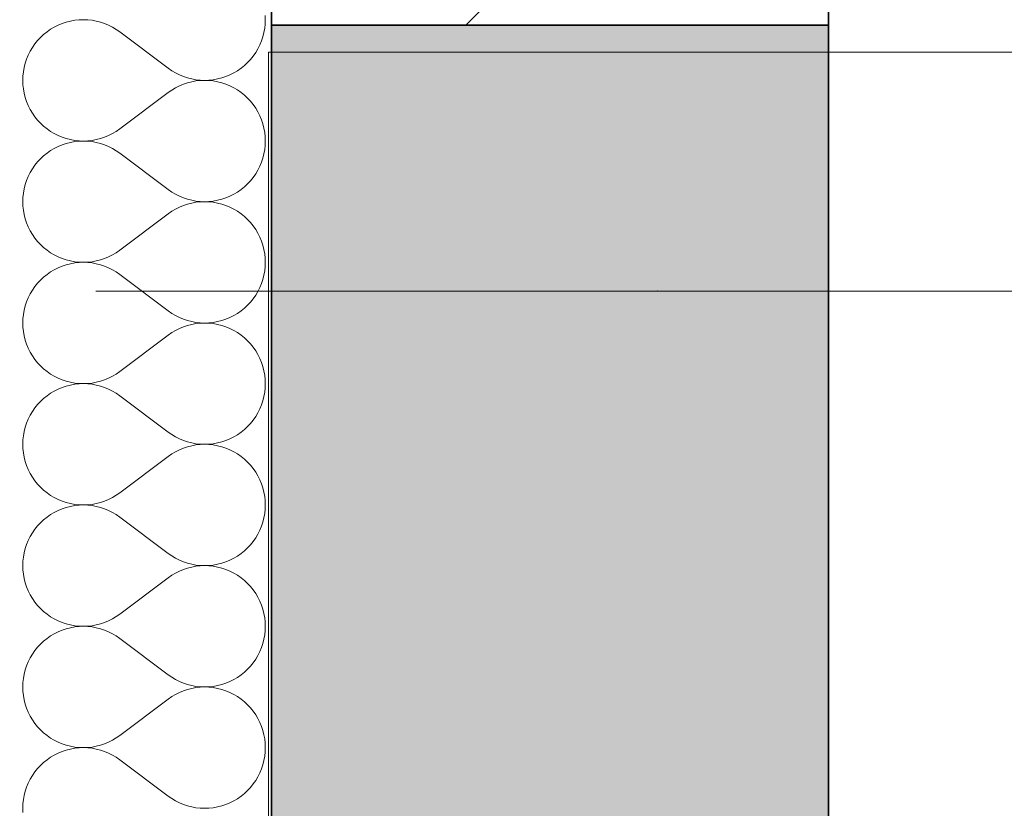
# Model space of a CAD drawing. Header units: millimetres. Extents: x 82175 to 237000, y 24756 to 471700.
# Tile 158 of 256: x 92622 to 93240, y 380806 to 381301. Entities that reach past the tile are written whole.
import ezdxf

# ---------------------------------------------------------------- set-up
doc = ezdxf.new("R2010")
doc.units = ezdxf.units.MM
doc.linetypes.add('Kropki i Kreski', pattern=[6.702778, 3.527778, -1.763889, 0, -1.411111])
for name, color, linetype in [('- A - ocieplenie', 8, 'Continuous'), ('Konstrukcja - Siatka mod', 8, 'Continuous'), ('Konstrukcja - Stropy', 8, 'Continuous'), ('Konstrukcja - Ściany zewnętrzne', 8, 'Continuous')]:
    doc.layers.add(name, color=color, linetype=linetype)

# ---------------------------------------------------------------- blocks, each defined once
blk = doc.blocks.new('*X29')
at = {"layer": '- A - ocieplenie', "linetype": 'Continuous', "lineweight": 13, "ltscale": 100}
for p, q in [((19933.67, 390833.09), (19933.57, 390835.81)), ((19803.57, 390829.65), (19801.14, 390828.44)), ((19806.08, 390830.69), (19803.57, 390829.65)), ((19808.67, 390831.55), (19806.08, 390830.69)), ((19811.3, 390832.22), (19808.67, 390831.55)), ((19813.98, 390832.7), (19811.3, 390832.22)), ((19816.69, 390832.99), (19813.98, 390832.7)), ((19819.4, 390833.09), (19816.69, 390832.99)), ((19822.12, 390832.99), (19819.4, 390833.09)), ((19824.83, 390832.7), (19822.12, 390832.99)), ((19827.51, 390832.21), (19824.83, 390832.7)), ((19830.14, 390831.54), (19827.51, 390832.21)), ((19832.72, 390830.68), (19830.14, 390831.54)), ((19835.23, 390829.63), (19832.72, 390830.68)), ((19837.67, 390828.41), (19835.23, 390829.63)), ((19933.28, 390827.66), (19933.57, 390830.37)), ((19933.57, 390830.37), (19933.67, 390833.09)), ((19794.44, 390823.79), (19792.45, 390821.94)), ((19796.56, 390825.5), (19794.44, 390823.79)), ((19798.8, 390827.05), (19796.56, 390825.5)), ((19801.14, 390828.44), (19798.8, 390827.05)), ((19840, 390827.02), (19837.67, 390828.41)), ((19842.24, 390825.47), (19840, 390827.02)), ((19872.71, 390802.61), (19842.24, 390825.47)), ((19931.26, 390819.77), (19932.12, 390822.35)), ((19932.12, 390822.35), (19932.79, 390824.99)), ((19932.79, 390824.99), (19933.28, 390827.66)), ((19788.89, 390817.83), (19787.34, 390815.6)), ((19790.6, 390819.95), (19788.89, 390817.83)), ((19792.45, 390821.94), (19790.6, 390819.95)), ((19929, 390814.82), (19930.22, 390817.26)), ((19930.22, 390817.26), (19931.26, 390819.77)), ((19784.73, 390810.82), (19783.69, 390808.31)), ((19785.95, 390813.26), (19784.73, 390810.82)), ((19787.34, 390815.6), (19785.95, 390813.26)), ((19924.35, 390808.13), (19926.06, 390810.25)), ((19926.06, 390810.25), (19927.61, 390812.48)), ((19927.61, 390812.48), (19929, 390814.82)), ((19782.83, 390805.73), (19782.16, 390803.09)), ((19783.69, 390808.31), (19782.83, 390805.73)), ((19918.39, 390802.58), (19920.51, 390804.29)), ((19920.51, 390804.29), (19922.5, 390806.14)), ((19922.5, 390806.14), (19924.35, 390808.13)), ((19781.38, 390797.71), (19781.28, 390794.99)), ((19781.67, 390800.42), (19781.38, 390797.71)), ((19782.16, 390803.09), (19781.67, 390800.42)), ((19872.71, 390802.61), (19874.95, 390801.06)), ((19874.95, 390801.06), (19877.29, 390799.67)), ((19877.29, 390799.67), (19879.72, 390798.45)), ((19879.72, 390798.45), (19882.23, 390797.4)), ((19908.87, 390797.39), (19911.38, 390798.43)), ((19911.38, 390798.43), (19913.81, 390799.64)), ((19913.81, 390799.64), (19916.15, 390801.03)), ((19916.15, 390801.03), (19918.39, 390802.58)), ((19781.28, 390794.99), (19781.38, 390792.27)), ((19781.38, 390792.27), (19781.67, 390789.57)), ((19879.72, 390791.54), (19877.29, 390790.32)), ((19882.23, 390792.58), (19879.72, 390791.54)), ((19882.23, 390797.4), (19884.81, 390796.54)), ((19884.81, 390793.44), (19882.23, 390792.58)), ((19884.81, 390796.54), (19887.45, 390795.87)), ((19887.45, 390794.12), (19884.81, 390793.44)), ((19887.45, 390795.87), (19890.12, 390795.38)), ((19890.12, 390794.6), (19887.45, 390794.12)), ((19890.12, 390795.38), (19892.83, 390795.09)), ((19892.83, 390794.89), (19890.12, 390794.6)), ((19892.83, 390795.09), (19895.55, 390794.99)), ((19895.55, 390794.99), (19892.83, 390794.89)), ((19895.55, 390794.99), (19898.27, 390795.09)), ((19898.27, 390794.9), (19895.55, 390794.99)), ((19898.27, 390795.09), (19900.97, 390795.38)), ((19900.97, 390794.61), (19898.27, 390794.9)), ((19900.97, 390795.38), (19903.65, 390795.86)), ((19903.65, 390794.13), (19900.97, 390794.61)), ((19903.65, 390795.86), (19906.28, 390796.53)), ((19906.28, 390793.45), (19903.65, 390794.13)), ((19906.28, 390796.53), (19908.87, 390797.39)), ((19908.87, 390792.6), (19906.28, 390793.45)), ((19911.38, 390791.56), (19908.87, 390792.6)), ((19913.81, 390790.34), (19911.38, 390791.56)), ((19781.67, 390789.57), (19782.16, 390786.89)), ((19782.16, 390786.89), (19782.83, 390784.26)), ((19872.71, 390787.37), (19842.24, 390764.52)), ((19874.95, 390788.93), (19872.71, 390787.37)), ((19877.29, 390790.32), (19874.95, 390788.93)), ((19916.15, 390788.95), (19913.81, 390790.34)), ((19918.39, 390787.4), (19916.15, 390788.95)), ((19920.51, 390785.7), (19918.39, 390787.4)), ((19922.5, 390783.84), (19920.51, 390785.7)), ((19782.83, 390784.26), (19783.69, 390781.67)), ((19783.69, 390781.67), (19784.73, 390779.16)), ((19784.73, 390779.16), (19785.95, 390776.73)), ((19924.35, 390781.85), (19922.5, 390783.84)), ((19926.06, 390779.73), (19924.35, 390781.85)), ((19927.61, 390777.5), (19926.06, 390779.73)), ((19785.95, 390776.73), (19787.34, 390774.39)), ((19787.34, 390774.39), (19788.89, 390772.15)), ((19929, 390775.16), (19927.61, 390777.5)), ((19930.22, 390772.73), (19929, 390775.16)), ((19788.89, 390772.15), (19790.6, 390770.04)), ((19790.6, 390770.04), (19792.45, 390768.05)), ((19792.45, 390768.05), (19794.44, 390766.19)), ((19931.26, 390770.22), (19930.22, 390772.73)), ((19932.12, 390767.63), (19931.26, 390770.22)), ((19932.79, 390765), (19932.12, 390767.63)), ((19794.44, 390766.19), (19796.56, 390764.49)), ((19796.56, 390764.49), (19798.8, 390762.94)), ((19798.8, 390762.94), (19801.14, 390761.55)), ((19801.14, 390761.55), (19803.57, 390760.33)), ((19835.23, 390760.35), (19837.67, 390761.57)), ((19837.67, 390761.57), (19840, 390762.96)), ((19840, 390762.96), (19842.24, 390764.52)), ((19933.28, 390762.32), (19932.79, 390765)), ((19933.57, 390759.62), (19933.28, 390762.32)), ((19803.57, 390760.33), (19806.08, 390759.29)), ((19806.08, 390754.5), (19803.57, 390753.46)), ((19806.08, 390759.29), (19808.67, 390758.43)), ((19808.67, 390755.36), (19806.08, 390754.5)), ((19808.67, 390758.43), (19811.3, 390757.76)), ((19811.3, 390756.03), (19808.67, 390755.36)), ((19811.3, 390757.76), (19813.98, 390757.28)), ((19813.98, 390756.51), (19811.3, 390756.03)), ((19813.98, 390757.28), (19816.69, 390756.99)), ((19816.69, 390756.8), (19813.98, 390756.51)), ((19816.69, 390756.99), (19819.4, 390756.9)), ((19819.4, 390756.9), (19816.69, 390756.8)), ((19819.4, 390756.9), (19822.12, 390757)), ((19822.12, 390756.8), (19819.4, 390756.9)), ((19822.12, 390757), (19824.83, 390757.29)), ((19824.83, 390756.51), (19822.12, 390756.8)), ((19824.83, 390757.29), (19827.51, 390757.77)), ((19827.51, 390756.02), (19824.83, 390756.51)), ((19827.51, 390757.77), (19830.14, 390758.45)), ((19830.14, 390755.35), (19827.51, 390756.02)), ((19830.14, 390758.45), (19832.72, 390759.31)), ((19832.72, 390754.48), (19830.14, 390755.35)), ((19832.72, 390759.31), (19835.23, 390760.35)), ((19835.23, 390753.44), (19832.72, 390754.48)), ((19933.67, 390756.9), (19933.57, 390759.62)), ((19933.57, 390754.18), (19933.67, 390756.9)), ((19796.56, 390749.31), (19794.44, 390747.6)), ((19798.8, 390750.86), (19796.56, 390749.31)), ((19801.14, 390752.25), (19798.8, 390750.86)), ((19803.57, 390753.46), (19801.14, 390752.25)), ((19837.67, 390752.22), (19835.23, 390753.44)), ((19840, 390750.83), (19837.67, 390752.22)), ((19842.24, 390749.28), (19840, 390750.83)), ((19872.71, 390726.42), (19842.24, 390749.28)), ((19932.12, 390746.16), (19932.79, 390748.8)), ((19932.79, 390748.8), (19933.28, 390751.47)), ((19933.28, 390751.47), (19933.57, 390754.18)), ((19790.6, 390743.76), (19788.89, 390741.64)), ((19792.45, 390745.75), (19790.6, 390743.76)), ((19794.44, 390747.6), (19792.45, 390745.75)), ((19930.22, 390741.07), (19931.26, 390743.58)), ((19931.26, 390743.58), (19932.12, 390746.16)), ((19785.95, 390737.07), (19784.73, 390734.63)), ((19787.34, 390739.41), (19785.95, 390737.07)), ((19788.89, 390741.64), (19787.34, 390739.41)), ((19926.06, 390734.06), (19927.61, 390736.29)), ((19927.61, 390736.29), (19929, 390738.63)), ((19929, 390738.63), (19930.22, 390741.07)), ((19783.69, 390732.12), (19782.83, 390729.54)), ((19784.73, 390734.63), (19783.69, 390732.12)), ((19920.51, 390728.1), (19922.5, 390729.95)), ((19922.5, 390729.95), (19924.35, 390731.94)), ((19924.35, 390731.94), (19926.06, 390734.06)), ((19781.67, 390724.23), (19781.38, 390721.52)), ((19782.16, 390726.9), (19781.67, 390724.23)), ((19782.83, 390729.54), (19782.16, 390726.9)), ((19872.71, 390726.42), (19874.95, 390724.87)), ((19874.95, 390724.87), (19877.29, 390723.48)), ((19877.29, 390723.48), (19879.72, 390722.26)), ((19911.38, 390722.24), (19913.81, 390723.45)), ((19913.81, 390723.45), (19916.15, 390724.84)), ((19916.15, 390724.84), (19918.39, 390726.39)), ((19918.39, 390726.39), (19920.51, 390728.1)), ((19781.38, 390721.52), (19781.28, 390718.8)), ((19781.28, 390718.8), (19781.38, 390716.08)), ((19879.72, 390722.26), (19882.23, 390721.21)), ((19882.23, 390721.21), (19884.81, 390720.35)), ((19884.81, 390717.25), (19882.23, 390716.39)), ((19884.81, 390720.35), (19887.45, 390719.68)), ((19887.45, 390717.93), (19884.81, 390717.25)), ((19887.45, 390719.68), (19890.12, 390719.19)), ((19890.12, 390718.41), (19887.45, 390717.93)), ((19890.12, 390719.19), (19892.83, 390718.9)), ((19892.83, 390718.7), (19890.12, 390718.41)), ((19892.83, 390718.9), (19895.55, 390718.8)), ((19895.55, 390718.8), (19892.83, 390718.7)), ((19895.55, 390718.8), (19898.27, 390718.9)), ((19898.27, 390718.71), (19895.55, 390718.8)), ((19898.27, 390718.9), (19900.97, 390719.19)), ((19900.97, 390718.42), (19898.27, 390718.71)), ((19900.97, 390719.19), (19903.65, 390719.67)), ((19903.65, 390717.94), (19900.97, 390718.42)), ((19903.65, 390719.67), (19906.28, 390720.34)), ((19906.28, 390717.26), (19903.65, 390717.94)), ((19906.28, 390720.34), (19908.87, 390721.2)), ((19908.87, 390716.41), (19906.28, 390717.26)), ((19908.87, 390721.2), (19911.38, 390722.24)), ((19781.38, 390716.08), (19781.67, 390713.38)), ((19781.67, 390713.38), (19782.16, 390710.7)), ((19872.71, 390711.18), (19842.24, 390688.33)), ((19874.95, 390712.74), (19872.71, 390711.18)), ((19877.29, 390714.13), (19874.95, 390712.74)), ((19879.72, 390715.35), (19877.29, 390714.13)), ((19882.23, 390716.39), (19879.72, 390715.35)), ((19911.38, 390715.37), (19908.87, 390716.41)), ((19913.81, 390714.15), (19911.38, 390715.37)), ((19916.15, 390712.76), (19913.81, 390714.15)), ((19918.39, 390711.21), (19916.15, 390712.76)), ((19920.51, 390709.51), (19918.39, 390711.21)), ((19782.16, 390710.7), (19782.83, 390708.06)), ((19782.83, 390708.06), (19783.69, 390705.48)), ((19783.69, 390705.48), (19784.73, 390702.97)), ((19922.5, 390707.65), (19920.51, 390709.51)), ((19924.35, 390705.66), (19922.5, 390707.65)), ((19926.06, 390703.54), (19924.35, 390705.66)), ((19784.73, 390702.97), (19785.95, 390700.54)), ((19785.95, 390700.54), (19787.34, 390698.2)), ((19927.61, 390701.31), (19926.06, 390703.54)), ((19929, 390698.97), (19927.61, 390701.31)), ((19930.22, 390696.54), (19929, 390698.97)), ((19787.34, 390698.2), (19788.89, 390695.96)), ((19788.89, 390695.96), (19790.6, 390693.85)), ((19790.6, 390693.85), (19792.45, 390691.86)), ((19931.26, 390694.02), (19930.22, 390696.54)), ((19932.12, 390691.44), (19931.26, 390694.02)), ((19792.45, 390691.86), (19794.44, 390690)), ((19794.44, 390690), (19796.56, 390688.3)), ((19796.56, 390688.3), (19798.8, 390686.75)), ((19798.8, 390686.75), (19801.14, 390685.36)), ((19837.67, 390685.38), (19840, 390686.77)), ((19840, 390686.77), (19842.24, 390688.33)), ((19932.79, 390688.81), (19932.12, 390691.44)), ((19933.28, 390686.13), (19932.79, 390688.81)), ((19801.14, 390685.36), (19803.57, 390684.14)), ((19803.57, 390684.14), (19806.08, 390683.1)), ((19806.08, 390683.1), (19808.67, 390682.24)), ((19808.67, 390682.24), (19811.3, 390681.57)), ((19811.3, 390681.57), (19813.98, 390681.09)), ((19813.98, 390680.32), (19811.3, 390679.84)), ((19813.98, 390681.09), (19816.69, 390680.8)), ((19816.69, 390680.61), (19813.98, 390680.32)), ((19816.69, 390680.8), (19819.4, 390680.71)), ((19819.4, 390680.71), (19816.69, 390680.61)), ((19819.4, 390680.71), (19822.12, 390680.81)), ((19822.12, 390680.61), (19819.4, 390680.71)), ((19822.12, 390680.81), (19824.83, 390681.1)), ((19824.83, 390680.31), (19822.12, 390680.61)), ((19824.83, 390681.1), (19827.51, 390681.58)), ((19827.51, 390679.83), (19824.83, 390680.31)), ((19827.51, 390681.58), (19830.14, 390682.26)), ((19830.14, 390682.26), (19832.72, 390683.12)), ((19832.72, 390683.12), (19835.23, 390684.16)), ((19835.23, 390684.16), (19837.67, 390685.38)), ((19933.57, 390683.43), (19933.28, 390686.13)), ((19933.67, 390680.71), (19933.57, 390683.43)), ((19933.57, 390677.99), (19933.67, 390680.71)), ((19798.8, 390674.67), (19796.56, 390673.12)), ((19801.14, 390676.05), (19798.8, 390674.67)), ((19803.57, 390677.27), (19801.14, 390676.05)), ((19806.08, 390678.31), (19803.57, 390677.27)), ((19808.67, 390679.17), (19806.08, 390678.31)), ((19811.3, 390679.84), (19808.67, 390679.17)), ((19830.14, 390679.16), (19827.51, 390679.83)), ((19832.72, 390678.29), (19830.14, 390679.16)), ((19835.23, 390677.25), (19832.72, 390678.29)), ((19837.67, 390676.03), (19835.23, 390677.25)), ((19840, 390674.64), (19837.67, 390676.03)), ((19842.24, 390673.09), (19840, 390674.64)), ((19932.79, 390672.61), (19933.28, 390675.28)), ((19933.28, 390675.28), (19933.57, 390677.99)), ((19792.45, 390669.56), (19790.6, 390667.57)), ((19794.44, 390671.41), (19792.45, 390669.56)), ((19796.56, 390673.12), (19794.44, 390671.41)), ((19872.71, 390650.23), (19842.24, 390673.09)), ((19931.26, 390667.39), (19932.12, 390669.97)), ((19932.12, 390669.97), (19932.79, 390672.61)), ((19787.34, 390663.21), (19785.95, 390660.88)), ((19788.89, 390665.45), (19787.34, 390663.21)), ((19790.6, 390667.57), (19788.89, 390665.45)), ((19927.61, 390660.1), (19929, 390662.44)), ((19929, 390662.44), (19930.22, 390664.88)), ((19930.22, 390664.88), (19931.26, 390667.39)), ((19783.69, 390655.93), (19782.83, 390653.35)), ((19784.73, 390658.44), (19783.69, 390655.93)), ((19785.95, 390660.88), (19784.73, 390658.44)), ((19922.5, 390653.76), (19924.35, 390655.75)), ((19924.35, 390655.75), (19926.06, 390657.87)), ((19926.06, 390657.87), (19927.61, 390660.1)), ((19782.16, 390650.71), (19781.67, 390648.03)), ((19782.83, 390653.35), (19782.16, 390650.71)), ((19872.71, 390650.23), (19874.95, 390648.68)), ((19916.15, 390648.65), (19918.39, 390650.2)), ((19918.39, 390650.2), (19920.51, 390651.91)), ((19920.51, 390651.91), (19922.5, 390653.76)), ((19781.38, 390645.33), (19781.28, 390642.61)), ((19781.67, 390648.03), (19781.38, 390645.33)), ((19874.95, 390648.68), (19877.29, 390647.29)), ((19877.29, 390647.29), (19879.72, 390646.07)), ((19879.72, 390646.07), (19882.23, 390645.02)), ((19882.23, 390645.02), (19884.81, 390644.16)), ((19884.81, 390644.16), (19887.45, 390643.49)), ((19887.45, 390643.49), (19890.12, 390643)), ((19890.12, 390643), (19892.83, 390642.71)), ((19898.27, 390642.71), (19900.97, 390643)), ((19900.97, 390643), (19903.65, 390643.48)), ((19903.65, 390643.48), (19906.28, 390644.15)), ((19906.28, 390644.15), (19908.87, 390645.01)), ((19908.87, 390645.01), (19911.38, 390646.05)), ((19911.38, 390646.05), (19913.81, 390647.26)), ((19913.81, 390647.26), (19916.15, 390648.65)), ((19781.28, 390642.61), (19781.38, 390639.89)), ((19781.38, 390639.89), (19781.67, 390637.19)), ((19781.67, 390637.19), (19782.16, 390634.51)), ((19877.29, 390637.94), (19874.95, 390636.55)), ((19879.72, 390639.16), (19877.29, 390637.94)), ((19882.23, 390640.2), (19879.72, 390639.16)), ((19884.81, 390641.06), (19882.23, 390640.2)), ((19887.45, 390641.73), (19884.81, 390641.06)), ((19890.12, 390642.22), (19887.45, 390641.73)), ((19892.83, 390642.51), (19890.12, 390642.22)), ((19892.83, 390642.71), (19895.55, 390642.61)), ((19895.55, 390642.61), (19892.83, 390642.51)), ((19895.55, 390642.61), (19898.27, 390642.71)), ((19898.27, 390642.52), (19895.55, 390642.61)), ((19900.97, 390642.23), (19898.27, 390642.52)), ((19903.65, 390641.75), (19900.97, 390642.23)), ((19906.28, 390641.07), (19903.65, 390641.75)), ((19908.87, 390640.22), (19906.28, 390641.07)), ((19911.38, 390639.18), (19908.87, 390640.22)), ((19913.81, 390637.96), (19911.38, 390639.18)), ((19916.15, 390636.57), (19913.81, 390637.96)), ((19782.16, 390634.51), (19782.83, 390631.87)), ((19782.83, 390631.87), (19783.69, 390629.29)), ((19872.71, 390634.99), (19842.24, 390612.14)), ((19874.95, 390636.55), (19872.71, 390634.99)), ((19918.39, 390635.02), (19916.15, 390636.57)), ((19920.51, 390633.32), (19918.39, 390635.02)), ((19922.5, 390631.46), (19920.51, 390633.32)), ((19924.35, 390629.47), (19922.5, 390631.46)), ((19783.69, 390629.29), (19784.73, 390626.78)), ((19784.73, 390626.78), (19785.95, 390624.35)), ((19926.06, 390627.35), (19924.35, 390629.47)), ((19927.61, 390625.12), (19926.06, 390627.35)), ((19929, 390622.78), (19927.61, 390625.12)), ((19785.95, 390624.35), (19787.34, 390622.01)), ((19787.34, 390622.01), (19788.89, 390619.77)), ((19788.89, 390619.77), (19790.6, 390617.66)), ((19930.22, 390620.35), (19929, 390622.78)), ((19931.26, 390617.83), (19930.22, 390620.35)), ((19790.6, 390617.66), (19792.45, 390615.67)), ((19792.45, 390615.67), (19794.44, 390613.81)), ((19794.44, 390613.81), (19796.56, 390612.11)), ((19796.56, 390612.11), (19798.8, 390610.56)), ((19840, 390610.58), (19842.24, 390612.14)), ((19932.12, 390615.25), (19931.26, 390617.83)), ((19932.79, 390612.62), (19932.12, 390615.25)), ((19933.28, 390609.94), (19932.79, 390612.62)), ((19798.8, 390610.56), (19801.14, 390609.17)), ((19801.14, 390609.17), (19803.57, 390607.95)), ((19803.57, 390607.95), (19806.08, 390606.91)), ((19806.08, 390606.91), (19808.67, 390606.05)), ((19808.67, 390606.05), (19811.3, 390605.38)), ((19827.51, 390605.39), (19830.14, 390606.07)), ((19830.14, 390606.07), (19832.72, 390606.93)), ((19832.72, 390606.93), (19835.23, 390607.97)), ((19835.23, 390607.97), (19837.67, 390609.19)), ((19837.67, 390609.19), (19840, 390610.58)), ((19933.57, 390607.23), (19933.28, 390609.94)), ((19933.67, 390604.52), (19933.57, 390607.23)), ((19801.14, 390599.86), (19798.8, 390598.48)), ((19803.57, 390601.08), (19801.14, 390599.86)), ((19806.08, 390602.12), (19803.57, 390601.08)), ((19808.67, 390602.98), (19806.08, 390602.12)), ((19811.3, 390603.65), (19808.67, 390602.98)), ((19811.3, 390605.38), (19813.98, 390604.9)), ((19813.98, 390604.13), (19811.3, 390603.65)), ((19813.98, 390604.9), (19816.69, 390604.61)), ((19816.69, 390604.42), (19813.98, 390604.13)), ((19816.69, 390604.61), (19819.4, 390604.52)), ((19819.4, 390604.52), (19816.69, 390604.42)), ((19819.4, 390604.52), (19822.12, 390604.61)), ((19822.12, 390604.42), (19819.4, 390604.52)), ((19822.12, 390604.61), (19824.83, 390604.91)), ((19824.83, 390604.12), (19822.12, 390604.42)), ((19824.83, 390604.91), (19827.51, 390605.39)), ((19827.51, 390603.64), (19824.83, 390604.12)), ((19830.14, 390602.96), (19827.51, 390603.64)), ((19832.72, 390602.1), (19830.14, 390602.96)), ((19835.23, 390601.06), (19832.72, 390602.1)), ((19837.67, 390599.84), (19835.23, 390601.06)), ((19840, 390598.45), (19837.67, 390599.84)), ((19933.28, 390599.09), (19933.57, 390601.8)), ((19933.57, 390601.8), (19933.67, 390604.52)), ((19794.44, 390595.22), (19792.45, 390593.37)), ((19796.56, 390596.93), (19794.44, 390595.22)), ((19798.8, 390598.48), (19796.56, 390596.93)), ((19842.24, 390596.9), (19840, 390598.45)), ((19872.71, 390574.04), (19842.24, 390596.9)), ((19931.26, 390591.2), (19932.12, 390593.78)), ((19932.12, 390593.78), (19932.79, 390596.41)), ((19932.79, 390596.41), (19933.28, 390599.09)), ((19788.89, 390589.26), (19787.34, 390587.02)), ((19790.6, 390591.38), (19788.89, 390589.26)), ((19792.45, 390593.37), (19790.6, 390591.38)), ((19929, 390586.25), (19930.22, 390588.68)), ((19930.22, 390588.68), (19931.26, 390591.2)), ((19784.73, 390582.25), (19783.69, 390579.74)), ((19785.95, 390584.68), (19784.73, 390582.25)), ((19787.34, 390587.02), (19785.95, 390584.68)), ((19924.35, 390579.56), (19926.06, 390581.68)), ((19926.06, 390581.68), (19927.61, 390583.91)), ((19927.61, 390583.91), (19929, 390586.25)), ((19782.83, 390577.16), (19782.16, 390574.52)), ((19783.69, 390579.74), (19782.83, 390577.16)), ((19918.39, 390574.01), (19920.51, 390575.72)), ((19920.51, 390575.72), (19922.5, 390577.57)), ((19922.5, 390577.57), (19924.35, 390579.56)), ((19781.38, 390569.14), (19781.28, 390566.42)), ((19781.67, 390571.84), (19781.38, 390569.14)), ((19782.16, 390574.52), (19781.67, 390571.84)), ((19872.71, 390574.04), (19874.95, 390572.49)), ((19874.95, 390572.49), (19877.29, 390571.1)), ((19877.29, 390571.1), (19879.72, 390569.88)), ((19879.72, 390569.88), (19882.23, 390568.83)), ((19882.23, 390568.83), (19884.81, 390567.97)), ((19906.28, 390567.96), (19908.87, 390568.82)), ((19908.87, 390568.82), (19911.38, 390569.86)), ((19911.38, 390569.86), (19913.81, 390571.07)), ((19913.81, 390571.07), (19916.15, 390572.46)), ((19916.15, 390572.46), (19918.39, 390574.01)), ((19781.28, 390566.42), (19781.38, 390563.7)), ((19781.38, 390563.7), (19781.67, 390561)), ((19879.72, 390562.97), (19877.29, 390561.75)), ((19882.23, 390564.01), (19879.72, 390562.97)), ((19884.81, 390564.87), (19882.23, 390564.01)), ((19884.81, 390567.97), (19887.45, 390567.3)), ((19887.45, 390565.54), (19884.81, 390564.87)), ((19887.45, 390567.3), (19890.12, 390566.81)), ((19890.12, 390566.03), (19887.45, 390565.54)), ((19890.12, 390566.81), (19892.83, 390566.52)), ((19892.83, 390566.32), (19890.12, 390566.03)), ((19892.83, 390566.52), (19895.55, 390566.42)), ((19895.55, 390566.42), (19892.83, 390566.32)), ((19895.55, 390566.42), (19898.27, 390566.52)), ((19898.27, 390566.33), (19895.55, 390566.42)), ((19898.27, 390566.52), (19900.97, 390566.81)), ((19900.97, 390566.04), (19898.27, 390566.33)), ((19900.97, 390566.81), (19903.65, 390567.29)), ((19903.65, 390565.55), (19900.97, 390566.04)), ((19903.65, 390567.29), (19906.28, 390567.96)), ((19906.28, 390564.88), (19903.65, 390565.55)), ((19908.87, 390564.03), (19906.28, 390564.88)), ((19911.38, 390562.99), (19908.87, 390564.03)), ((19913.81, 390561.77), (19911.38, 390562.99)), ((19781.67, 390561), (19782.16, 390558.32)), ((19782.16, 390558.32), (19782.83, 390555.68)), ((19872.71, 390558.8), (19842.24, 390535.94)), ((19874.95, 390560.36), (19872.71, 390558.8)), ((19877.29, 390561.75), (19874.95, 390560.36)), ((19916.15, 390560.38), (19913.81, 390561.77)), ((19918.39, 390558.83), (19916.15, 390560.38)), ((19920.51, 390557.12), (19918.39, 390558.83)), ((19922.5, 390555.27), (19920.51, 390557.12)), ((19782.83, 390555.68), (19783.69, 390553.1)), ((19783.69, 390553.1), (19784.73, 390550.59)), ((19784.73, 390550.59), (19785.95, 390548.16)), ((19924.35, 390553.28), (19922.5, 390555.27)), ((19926.06, 390551.16), (19924.35, 390553.28)), ((19927.61, 390548.93), (19926.06, 390551.16)), ((19785.95, 390548.16), (19787.34, 390545.82)), ((19787.34, 390545.82), (19788.89, 390543.58)), ((19929, 390546.59), (19927.61, 390548.93)), ((19930.22, 390544.16), (19929, 390546.59)), ((19931.26, 390541.64), (19930.22, 390544.16)), ((19788.89, 390543.58), (19790.6, 390541.47)), ((19790.6, 390541.47), (19792.45, 390539.47)), ((19792.45, 390539.47), (19794.44, 390537.62)), ((19932.12, 390539.06), (19931.26, 390541.64)), ((19932.79, 390536.43), (19932.12, 390539.06)), ((19794.44, 390537.62), (19796.56, 390535.92)), ((19796.56, 390535.92), (19798.8, 390534.36)), ((19798.8, 390534.36), (19801.14, 390532.98)), ((19801.14, 390532.98), (19803.57, 390531.76)), ((19803.57, 390531.76), (19806.08, 390530.72)), ((19832.72, 390530.74), (19835.23, 390531.78)), ((19835.23, 390531.78), (19837.67, 390533)), ((19837.67, 390533), (19840, 390534.39)), ((19840, 390534.39), (19842.24, 390535.94)), ((19933.28, 390533.75), (19932.79, 390536.43)), ((19933.57, 390531.04), (19933.28, 390533.75)), ((19806.08, 390525.93), (19803.57, 390524.89)), ((19806.08, 390530.72), (19808.67, 390529.86)), ((19808.67, 390526.79), (19806.08, 390525.93)), ((19808.67, 390529.86), (19811.3, 390529.19)), ((19811.3, 390527.46), (19808.67, 390526.79)), ((19811.3, 390529.19), (19813.98, 390528.71)), ((19813.98, 390527.94), (19811.3, 390527.46)), ((19813.98, 390528.71), (19816.69, 390528.42)), ((19816.69, 390528.23), (19813.98, 390527.94)), ((19816.69, 390528.42), (19819.4, 390528.33)), ((19819.4, 390528.33), (19816.69, 390528.23)), ((19819.4, 390528.33), (19822.12, 390528.42)), ((19822.12, 390528.23), (19819.4, 390528.33)), ((19822.12, 390528.42), (19824.83, 390528.72)), ((19824.83, 390527.93), (19822.12, 390528.23)), ((19824.83, 390528.72), (19827.51, 390529.2)), ((19827.51, 390527.45), (19824.83, 390527.93)), ((19827.51, 390529.2), (19830.14, 390529.88)), ((19830.14, 390526.77), (19827.51, 390527.45)), ((19830.14, 390529.88), (19832.72, 390530.74)), ((19832.72, 390525.91), (19830.14, 390526.77)), ((19835.23, 390524.87), (19832.72, 390525.91)), ((19933.28, 390522.9), (19933.57, 390525.61)), ((19933.67, 390528.33), (19933.57, 390531.04)), ((19933.57, 390525.61), (19933.67, 390528.33)), ((19796.56, 390520.74), (19794.44, 390519.03)), ((19798.8, 390522.29), (19796.56, 390520.74)), ((19801.14, 390523.67), (19798.8, 390522.29)), ((19803.57, 390524.89), (19801.14, 390523.67)), ((19837.67, 390523.65), (19835.23, 390524.87)), ((19840, 390522.26), (19837.67, 390523.65)), ((19842.24, 390520.71), (19840, 390522.26)), ((19872.71, 390497.85), (19842.24, 390520.71)), ((19932.12, 390517.59), (19932.79, 390520.22)), ((19932.79, 390520.22), (19933.28, 390522.9)), ((19790.6, 390515.19), (19788.89, 390513.07)), ((19792.45, 390517.18), (19790.6, 390515.19)), ((19794.44, 390519.03), (19792.45, 390517.18)), ((19930.22, 390512.49), (19931.26, 390515.01)), ((19931.26, 390515.01), (19932.12, 390517.59)), ((19785.95, 390508.49), (19784.73, 390506.06)), ((19787.34, 390510.83), (19785.95, 390508.49)), ((19788.89, 390513.07), (19787.34, 390510.83)), ((19926.06, 390505.49), (19927.61, 390507.72)), ((19927.61, 390507.72), (19929, 390510.06)), ((19929, 390510.06), (19930.22, 390512.49)), ((19782.83, 390500.97), (19782.16, 390498.33)), ((19783.69, 390503.55), (19782.83, 390500.97)), ((19784.73, 390506.06), (19783.69, 390503.55)), ((19920.51, 390499.53), (19922.5, 390501.38)), ((19922.5, 390501.38), (19924.35, 390503.37)), ((19924.35, 390503.37), (19926.06, 390505.49)), ((19781.67, 390495.65), (19781.38, 390492.95)), ((19782.16, 390498.33), (19781.67, 390495.65)), ((19872.71, 390497.85), (19874.95, 390496.3)), ((19874.95, 390496.3), (19877.29, 390494.91)), ((19877.29, 390494.91), (19879.72, 390493.69)), ((19911.38, 390493.67), (19913.81, 390494.88)), ((19913.81, 390494.88), (19916.15, 390496.27)), ((19916.15, 390496.27), (19918.39, 390497.82)), ((19918.39, 390497.82), (19920.51, 390499.53)), ((19781.38, 390492.95), (19781.28, 390490.23)), ((19781.28, 390490.23), (19781.38, 390487.51)), ((19879.72, 390493.69), (19882.23, 390492.64)), ((19882.23, 390492.64), (19884.81, 390491.78)), ((19884.81, 390488.68), (19882.23, 390487.82)), ((19884.81, 390491.78), (19887.45, 390491.11)), ((19887.45, 390489.35), (19884.81, 390488.68)), ((19887.45, 390491.11), (19890.12, 390490.62)), ((19890.12, 390489.84), (19887.45, 390489.35)), ((19890.12, 390490.62), (19892.83, 390490.33)), ((19892.83, 390490.13), (19890.12, 390489.84)), ((19892.83, 390490.33), (19895.55, 390490.23)), ((19895.55, 390490.23), (19892.83, 390490.13)), ((19895.55, 390490.23), (19898.27, 390490.33)), ((19898.27, 390490.13), (19895.55, 390490.23)), ((19898.27, 390490.33), (19900.97, 390490.61)), ((19900.97, 390489.85), (19898.27, 390490.13)), ((19900.97, 390490.61), (19903.65, 390491.1)), ((19903.65, 390489.36), (19900.97, 390489.85)), ((19903.65, 390491.1), (19906.28, 390491.77)), ((19906.28, 390488.69), (19903.65, 390489.36)), ((19906.28, 390491.77), (19908.87, 390492.63)), ((19908.87, 390487.83), (19906.28, 390488.69)), ((19908.87, 390492.63), (19911.38, 390493.67)), ((19781.38, 390487.51), (19781.67, 390484.81)), ((19781.67, 390484.81), (19782.16, 390482.13)), ((19872.71, 390482.61), (19842.24, 390459.75)), ((19874.95, 390484.16), (19872.71, 390482.61)), ((19877.29, 390485.55), (19874.95, 390484.16)), ((19879.72, 390486.77), (19877.29, 390485.55)), ((19882.23, 390487.82), (19879.72, 390486.77)), ((19911.38, 390486.8), (19908.87, 390487.83)), ((19913.81, 390485.58), (19911.38, 390486.8)), ((19916.15, 390484.19), (19913.81, 390485.58)), ((19918.39, 390482.64), (19916.15, 390484.19)), ((19920.51, 390480.93), (19918.39, 390482.64)), ((19782.16, 390482.13), (19782.83, 390479.49)), ((19782.83, 390479.49), (19783.69, 390476.91)), ((19783.69, 390476.91), (19784.73, 390474.4)), ((19922.5, 390479.08), (19920.51, 390480.93)), ((19924.35, 390477.09), (19922.5, 390479.08)), ((19926.06, 390474.97), (19924.35, 390477.09)), ((19784.73, 390474.4), (19785.95, 390471.97)), ((19785.95, 390471.97), (19787.34, 390469.63)), ((19927.61, 390472.74), (19926.06, 390474.97)), ((19929, 390470.4), (19927.61, 390472.74)), ((19930.22, 390467.97), (19929, 390470.4)), ((19787.34, 390469.63), (19788.89, 390467.39)), ((19788.89, 390467.39), (19790.6, 390465.27)), ((19790.6, 390465.27), (19792.45, 390463.28)), ((19931.26, 390465.45), (19930.22, 390467.97)), ((19932.12, 390462.87), (19931.26, 390465.45)), ((19792.45, 390463.28), (19794.44, 390461.43)), ((19794.44, 390461.43), (19796.56, 390459.72)), ((19796.56, 390459.72), (19798.8, 390458.17)), ((19798.8, 390458.17), (19801.14, 390456.79)), ((19837.67, 390456.81), (19840, 390458.2)), ((19840, 390458.2), (19842.24, 390459.75)), ((19932.79, 390460.24), (19932.12, 390462.87)), ((19933.28, 390457.56), (19932.79, 390460.24)), ((19933.57, 390454.85), (19933.28, 390457.56)), ((19801.14, 390456.79), (19803.57, 390455.57)), ((19803.57, 390455.57), (19806.08, 390454.53)), ((19806.08, 390454.53), (19808.67, 390453.67)), ((19808.67, 390453.67), (19811.3, 390453)), ((19811.3, 390451.27), (19808.67, 390450.6)), ((19811.3, 390453), (19813.98, 390452.52)), ((19813.98, 390451.75), (19811.3, 390451.27)), ((19813.98, 390452.52), (19816.69, 390452.23)), ((19816.69, 390452.04), (19813.98, 390451.75)), ((19816.69, 390452.23), (19819.4, 390452.13)), ((19819.4, 390452.13), (19816.69, 390452.04)), ((19819.4, 390452.13), (19822.12, 390452.23)), ((19822.12, 390452.04), (19819.4, 390452.13)), ((19822.12, 390452.23), (19824.83, 390452.53)), ((19824.83, 390451.74), (19822.12, 390452.04)), ((19824.83, 390452.53), (19827.51, 390453.01)), ((19827.51, 390451.26), (19824.83, 390451.74)), ((19827.51, 390453.01), (19830.14, 390453.69)), ((19830.14, 390450.58), (19827.51, 390451.26)), ((19830.14, 390453.69), (19832.72, 390454.55)), ((19832.72, 390454.55), (19835.23, 390455.59)), ((19835.23, 390455.59), (19837.67, 390456.81)), ((19933.67, 390452.13), (19933.57, 390454.85)), ((19933.57, 390449.42), (19933.67, 390452.13)), ((19798.8, 390446.1), (19796.56, 390444.55)), ((19801.14, 390447.48), (19798.8, 390446.1)), ((19803.57, 390448.7), (19801.14, 390447.48)), ((19806.08, 390449.74), (19803.57, 390448.7)), ((19808.67, 390450.6), (19806.08, 390449.74)), ((19832.72, 390449.72), (19830.14, 390450.58)), ((19835.23, 390448.68), (19832.72, 390449.72)), ((19837.67, 390447.46), (19835.23, 390448.68)), ((19840, 390446.07), (19837.67, 390447.46)), ((19842.24, 390444.52), (19840, 390446.07)), ((19932.79, 390444.03), (19933.28, 390446.71)), ((19933.28, 390446.71), (19933.57, 390449.42)), ((19790.6, 390439), (19788.89, 390436.88)), ((19792.45, 390440.99), (19790.6, 390439)), ((19794.44, 390442.84), (19792.45, 390440.99)), ((19796.56, 390444.55), (19794.44, 390442.84)), ((19872.71, 390421.66), (19842.24, 390444.52)), ((19931.26, 390438.82), (19932.12, 390441.4)), ((19932.12, 390441.4), (19932.79, 390444.03)), ((19787.34, 390434.64), (19785.95, 390432.3)), ((19788.89, 390436.88), (19787.34, 390434.64)), ((19927.61, 390431.53), (19929, 390433.87)), ((19929, 390433.87), (19930.22, 390436.3)), ((19930.22, 390436.3), (19931.26, 390438.82)), ((19783.69, 390427.36), (19782.83, 390424.78)), ((19784.73, 390429.87), (19783.69, 390427.36)), ((19785.95, 390432.3), (19784.73, 390429.87)), ((19922.5, 390425.19), (19924.35, 390427.18)), ((19924.35, 390427.18), (19926.06, 390429.3)), ((19926.06, 390429.3), (19927.61, 390431.53)), ((19782.16, 390422.14), (19781.67, 390419.46)), ((19782.83, 390424.78), (19782.16, 390422.14)), ((19872.71, 390421.66), (19874.95, 390420.11)), ((19916.15, 390420.08), (19918.39, 390421.63)), ((19918.39, 390421.63), (19920.51, 390423.34)), ((19920.51, 390423.34), (19922.5, 390425.19)), ((19781.38, 390416.76), (19781.28, 390414.04)), ((19781.67, 390419.46), (19781.38, 390416.76)), ((19874.95, 390420.11), (19877.29, 390418.72)), ((19877.29, 390418.72), (19879.72, 390417.5)), ((19879.72, 390417.5), (19882.23, 390416.45)), ((19882.23, 390416.45), (19884.81, 390415.59)), ((19884.81, 390415.59), (19887.45, 390414.92)), ((19887.45, 390414.92), (19890.12, 390414.43)), ((19890.12, 390414.43), (19892.83, 390414.14)), ((19892.83, 390414.14), (19895.55, 390414.04)), ((19895.55, 390414.04), (19898.27, 390414.14)), ((19898.27, 390414.14), (19900.97, 390414.42)), ((19900.97, 390414.42), (19903.65, 390414.91)), ((19903.65, 390414.91), (19906.28, 390415.58)), ((19906.28, 390415.58), (19908.87, 390416.44)), ((19908.87, 390416.44), (19911.38, 390417.47)), ((19911.38, 390417.47), (19913.81, 390418.69)), ((19913.81, 390418.69), (19916.15, 390420.08)), ((19781.28, 390414.04), (19781.38, 390411.32)), ((19781.38, 390411.32), (19781.67, 390408.62)), ((19781.67, 390408.62), (19782.16, 390405.94)), ((19874.95, 390407.97), (19872.71, 390406.42)), ((19877.29, 390409.36), (19874.95, 390407.97)), ((19879.72, 390410.58), (19877.29, 390409.36)), ((19882.23, 390411.63), (19879.72, 390410.58)), ((19884.81, 390412.49), (19882.23, 390411.63)), ((19887.45, 390413.16), (19884.81, 390412.49)), ((19890.12, 390413.65), (19887.45, 390413.16)), ((19892.83, 390413.94), (19890.12, 390413.65)), ((19895.55, 390414.04), (19892.83, 390413.94)), ((19898.27, 390413.94), (19895.55, 390414.04)), ((19900.97, 390413.66), (19898.27, 390413.94)), ((19903.65, 390413.17), (19900.97, 390413.66)), ((19906.28, 390412.5), (19903.65, 390413.17)), ((19908.87, 390411.64), (19906.28, 390412.5)), ((19911.38, 390410.6), (19908.87, 390411.64)), ((19913.81, 390409.39), (19911.38, 390410.6)), ((19916.15, 390408), (19913.81, 390409.39)), ((19918.39, 390406.45), (19916.15, 390408)), ((19782.16, 390405.94), (19782.83, 390403.3)), ((19782.83, 390403.3), (19783.69, 390400.72)), ((19872.71, 390406.42), (19842.24, 390383.56)), ((19920.51, 390404.74), (19918.39, 390406.45)), ((19922.5, 390402.89), (19920.51, 390404.74)), ((19924.35, 390400.9), (19922.5, 390402.89)), ((19783.69, 390400.72), (19784.73, 390398.21)), ((19784.73, 390398.21), (19785.95, 390395.78)), ((19785.95, 390395.78), (19787.34, 390393.44)), ((19926.06, 390398.78), (19924.35, 390400.9)), ((19927.61, 390396.55), (19926.06, 390398.78)), ((19929, 390394.21), (19927.61, 390396.55)), ((19787.34, 390393.44), (19788.89, 390391.2)), ((19788.89, 390391.2), (19790.6, 390389.08)), ((19930.22, 390391.78), (19929, 390394.21)), ((19931.26, 390389.26), (19930.22, 390391.78)), ((19790.6, 390389.08), (19792.45, 390387.09)), ((19792.45, 390387.09), (19794.44, 390385.24)), ((19794.44, 390385.24), (19796.56, 390383.53)), ((19796.56, 390383.53), (19798.8, 390381.98)), ((19840, 390382.01), (19842.24, 390383.56)), ((19932.12, 390386.68), (19931.26, 390389.26)), ((19932.79, 390384.05), (19932.12, 390386.68)), ((19933.28, 390381.37), (19932.79, 390384.05)), ((19798.8, 390381.98), (19801.14, 390380.6)), ((19801.14, 390380.6), (19803.57, 390379.38)), ((19803.57, 390379.38), (19806.08, 390378.34)), ((19806.08, 390378.34), (19808.67, 390377.48)), ((19808.67, 390377.48), (19811.3, 390376.81)), ((19827.51, 390376.82), (19830.14, 390377.5)), ((19830.14, 390377.5), (19832.72, 390378.36)), ((19832.72, 390378.36), (19835.23, 390379.4)), ((19835.23, 390379.4), (19837.67, 390380.62)), ((19837.67, 390380.62), (19840, 390382.01)), ((19933.57, 390378.66), (19933.28, 390381.37)), ((19933.67, 390375.94), (19933.57, 390378.66)), ((19801.14, 390371.29), (19798.8, 390369.91)), ((19803.57, 390372.51), (19801.14, 390371.29)), ((19806.08, 390373.55), (19803.57, 390372.51)), ((19808.67, 390374.41), (19806.08, 390373.55)), ((19811.3, 390375.08), (19808.67, 390374.41)), ((19811.3, 390376.81), (19813.98, 390376.33)), ((19813.98, 390375.56), (19811.3, 390375.08)), ((19813.98, 390376.33), (19816.69, 390376.04)), ((19816.69, 390375.85), (19813.98, 390375.56)), ((19816.69, 390376.04), (19819.4, 390375.94)), ((19819.4, 390375.94), (19816.69, 390375.85)), ((19819.4, 390375.94), (19822.12, 390376.04)), ((19822.12, 390375.85), (19819.4, 390375.94)), ((19822.12, 390376.04), (19824.83, 390376.34)), ((19824.83, 390375.55), (19822.12, 390375.85)), ((19824.83, 390376.34), (19827.51, 390376.82)), ((19827.51, 390375.07), (19824.83, 390375.55)), ((19830.14, 390374.39), (19827.51, 390375.07)), ((19832.72, 390373.53), (19830.14, 390374.39)), ((19835.23, 390372.49), (19832.72, 390373.53)), ((19837.67, 390371.27), (19835.23, 390372.49)), ((19840, 390369.88), (19837.67, 390371.27)), ((19933.28, 390370.52), (19933.57, 390373.23)), ((19933.57, 390373.23), (19933.67, 390375.94)), ((19792.45, 390364.8), (19790.6, 390362.8)), ((19794.44, 390366.65), (19792.45, 390364.8)), ((19796.56, 390368.35), (19794.44, 390366.65)), ((19798.8, 390369.91), (19796.56, 390368.35)), ((19842.24, 390368.33), (19840, 390369.88)), ((19872.71, 390345.47), (19842.24, 390368.33)), ((19931.26, 390362.63), (19932.12, 390365.21)), ((19932.12, 390365.21), (19932.79, 390367.84)), ((19932.79, 390367.84), (19933.28, 390370.52)), ((19788.89, 390360.69), (19787.34, 390358.45)), ((19790.6, 390362.8), (19788.89, 390360.69)), ((19929, 390357.68), (19930.22, 390360.11)), ((19930.22, 390360.11), (19931.26, 390362.63)), ((19784.73, 390353.68), (19783.69, 390351.17)), ((19785.95, 390356.11), (19784.73, 390353.68)), ((19787.34, 390358.45), (19785.95, 390356.11)), ((19924.35, 390350.99), (19926.06, 390353.11)), ((19926.06, 390353.11), (19927.61, 390355.34)), ((19927.61, 390355.34), (19929, 390357.68)), ((19782.83, 390348.59), (19782.16, 390345.95)), ((19783.69, 390351.17), (19782.83, 390348.59)), ((19918.39, 390345.44), (19920.51, 390347.15)), ((19920.51, 390347.15), (19922.5, 390349)), ((19922.5, 390349), (19924.35, 390350.99)), ((19781.38, 390340.57), (19781.28, 390337.85)), ((19781.67, 390343.27), (19781.38, 390340.57)), ((19782.16, 390345.95), (19781.67, 390343.27)), ((19872.71, 390345.47), (19874.95, 390343.91)), ((19874.95, 390343.91), (19877.29, 390342.52)), ((19877.29, 390342.52), (19879.72, 390341.3)), ((19879.72, 390341.3), (19882.23, 390340.26)), ((19882.23, 390340.26), (19884.81, 390339.4)), ((19906.28, 390339.39), (19908.87, 390340.24)), ((19908.87, 390340.24), (19911.38, 390341.28)), ((19911.38, 390341.28), (19913.81, 390342.5)), ((19913.81, 390342.5), (19916.15, 390343.89)), ((19916.15, 390343.89), (19918.39, 390345.44)), ((19781.28, 390337.85), (19781.38, 390335.13)), ((19884.81, 390339.4), (19887.45, 390338.73)), ((19887.45, 390338.73), (19890.12, 390338.24)), ((19890.12, 390338.24), (19892.83, 390337.95)), ((19892.83, 390337.95), (19895.55, 390337.85)), ((19895.55, 390337.85), (19898.27, 390337.94)), ((19898.27, 390337.94), (19900.97, 390338.23)), ((19900.97, 390338.23), (19903.65, 390338.72)), ((19903.65, 390338.72), (19906.28, 390339.39))]:
    blk.add_line(p, q, dxfattribs=at)

msp = doc.modelspace()

# ---------------------------------------------------------------- hatches: boundary and pattern name
at = {"layer": 'Konstrukcja - Ściany zewnętrzne', "linetype": 'Continuous', "lineweight": 13}
h = msp.add_hatch(dxfattribs=at)
h.set_pattern_fill('Bloczki_ceramiczne_0002', color=8, style=0, pattern_type=2)
h.set_pattern_definition([(45, (-135208.59, 662558.78), (-127.27922, 127.27922), [])])
h.paths.add_polyline_path([(93129.91, 382178.07), (92779.91, 382178.07), (92779.91, 381298.07), (93129.91, 381298.07)])
msp.add_hatch(color=8, dxfattribs=at).paths.add_polyline_path([(92779.91, 381298.07), (92779.92, 378955.27), (93129.92, 378955.27), (93129.91, 381298.07)])

# ---------------------------------------------------------------- linework, layer by layer
at = {"layer": '- A - ocieplenie', "color": 8, "linetype": 'Continuous', "lineweight": 35, "ltscale": 100, "flags": 128}
msp.add_lwpolyline([(92779.92, 378955.27), (92779.92, 386531.04)], dxfattribs=at)
at = {"color": 8, "linetype": 'Continuous', "lineweight": 35, "ltscale": 100, "flags": 128}
for points in [[(92779.91, 382178.07), (92779.91, 381298.07)], [(93129.91, 381298.07), (93129.91, 382178.07)]]:
    msp.add_lwpolyline(points, dxfattribs=at)
at = {"layer": 'Konstrukcja - Siatka mod', "color": 8, "linetype": 'Kropki i Kreski', "lineweight": 13, "ltscale": 100}
for q in [(92022.46, 381131.04), (122467.02, 381131.04)]:
    msp.add_line((93022.46, 381131.04), q, dxfattribs=at)
msp.add_point((93022.46, 381131.04), dxfattribs=at)
msp.add_point((93022.46, 381131.04), dxfattribs=at)
at = {"layer": 'Konstrukcja - Stropy', "color": 8, "linetype": 'Continuous', "lineweight": 13, "ltscale": 100, "flags": 128}
for points in [[(86119.98, 373370.84), (92642.83, 373370.84), (92779.92, 378499), (92779.92, 386151.07), (86119.98, 386151.07)], [(86119.98, 373370.84), (92779.92, 373362.06), (92779.92, 378499), (92779.92, 386151.07), (86119.98, 386151.07)], [(92778.07, 381281.04), (92778.07, 373312.87), (95320, 373312.87), (95320, 381281.04)]]:
    msp.add_lwpolyline(points, close=True, dxfattribs=at)
at = {"layer": 'Konstrukcja - Ściany zewnętrzne', "color": 8, "linetype": 'Continuous', "lineweight": 35, "ltscale": 100}
for p, q in [((92959.91, 381298.07), (92779.91, 381298.07)), ((93009.91, 381298.07), (92959.91, 381298.07)), ((93129.91, 381298.07), (93009.91, 381298.07))]:
    msp.add_line(p, q, dxfattribs=at)
at = {"layer": 'Konstrukcja - Ściany zewnętrzne', "color": 8, "linetype": 'Continuous', "lineweight": 35, "ltscale": 100, "flags": 128}
for points in [[(92779.91, 381298.07), (92779.92, 378955.27)], [(93129.92, 379916.04), (93129.91, 381298.07)]]:
    msp.add_lwpolyline(points, dxfattribs=at)

# ---------------------------------------------------------------- block references
at = {"color": 8, "linetype": 'Continuous', "lineweight": 20, "ltscale": 100}
msp.add_blockref('*X29', (72842.44, -9531.59), dxfattribs=at)

doc.saveas('drawing.dxf')
